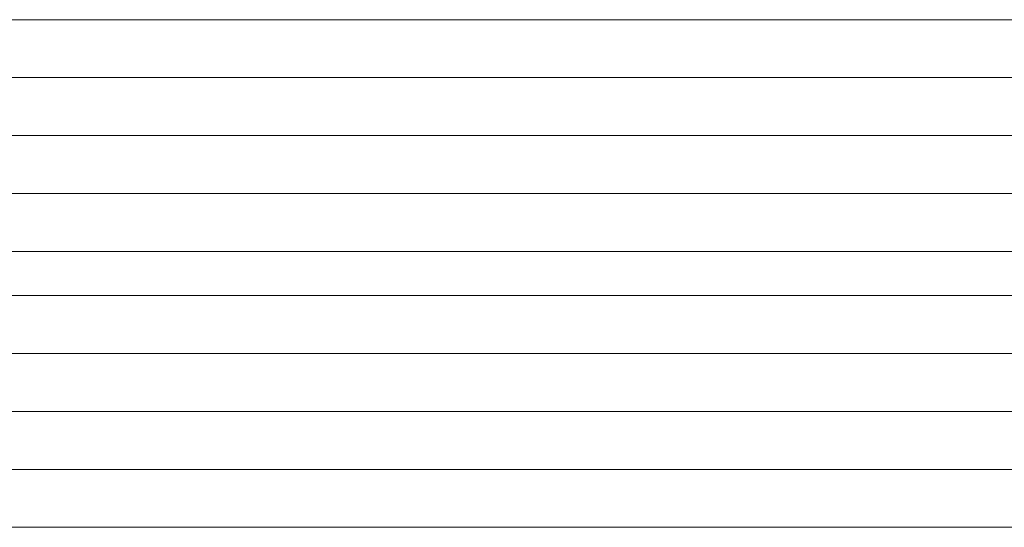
# Model space of a CAD drawing. Extents: x 1911006 to 2186114, y 709265 to 747216.
# Tile 185 of 256: x 1923507 to 1923524, y 735194 to 735203. Entities that reach past the tile are written whole.
import ezdxf

# ---------------------------------------------------------------- set-up
doc = ezdxf.new("R2010")
doc.units = 0
doc.header["$LTSCALE"] = 500
doc.header["$MEASUREMENT"] = 0
doc.layers.add('_MB_kreskowanie_szklo_0.09', color=157, linetype='CONTINUOUS', lineweight=9)
doc.layers.add('_MB_szklo_0.15', color=142, linetype='CONTINUOUS', lineweight=15)

msp = doc.modelspace()

# ---------------------------------------------------------------- linework, layer by layer
at = {"layer": '_MB_kreskowanie_szklo_0.09', "color": 7}
for points in [[(1923492.454, 735202.187), (1924410.454, 735202.187)], [(1923492.454, 735201.187), (1924410.454, 735201.187)], [(1923492.454, 735200.187), (1924410.454, 735200.187)], [(1923492.454, 735197.427), (1924410.454, 735197.427)], [(1923492.454, 735196.427), (1924410.454, 735196.427)], [(1923492.454, 735195.427), (1924410.454, 735195.427)]]:
    msp.add_lwpolyline(points, dxfattribs=at)
at = {"layer": '_MB_szklo_0.15', "color": 7}
for points in [[(1924410.454, 735199.187), (1923492.454, 735199.187), (1923492.454, 735203.187), (1924410.454, 735203.187)], [(1924410.454, 735198.427), (1923492.454, 735198.427), (1923492.454, 735199.187), (1924410.454, 735199.187)], [(1924410.454, 735194.427), (1923492.454, 735194.427), (1923492.454, 735198.427), (1924410.454, 735198.427)]]:
    msp.add_lwpolyline(points, dxfattribs=at)

doc.saveas('drawing.dxf')
